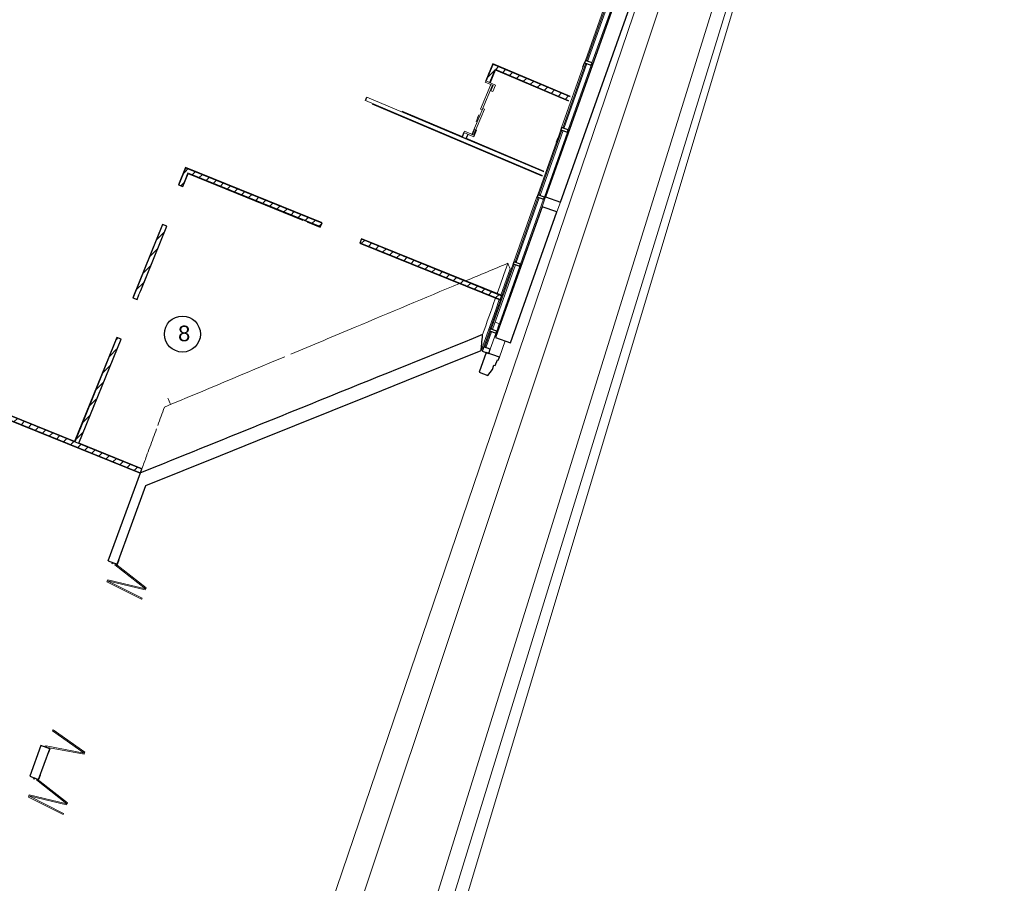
# Model space of a CAD drawing. Header units: inches. Extents: x 424 to 2043, y -237 to 445.
# Tile 59 of 256: x 645 to 666, y -130 to -111. Entities that reach past the tile are written whole.
import ezdxf

# ---------------------------------------------------------------- set-up
doc = ezdxf.new("R2010")
doc.units = ezdxf.units.IN
doc.header["$MEASUREMENT"] = 0
for name, color, linetype, lineweight in [('A-DOOR', 31, 'Continuous', 9), ('A-DOOR-FRAM', 31, 'Continuous', 9), ('A-GENM', 13, 'Continuous', 9), ('A-GLAZ-CURT', 52, 'Continuous', 9), ('A-GLAZ-CWMG', 51, 'Continuous', 9), ('A-WALL', 113, 'Continuous', 9), ('A-WALL-PATT', 111, 'Continuous', 25)]:
    doc.layers.add(name, color=color, linetype=linetype, lineweight=lineweight)
doc.styles.get("Standard").update_dxf_attribs({"font": 'arial.ttf'})
pattern_1 = [(44.95455, (751.64944, -115.18966), (-0.2119637, 0.21230025), []), (134.95455, (751.64944, -115.18966), (-0.21230025, -0.2119637), [])]
pattern_2 = [(359.95455, (751.64944, -115.18966), (0.000119, 0.14999995), []), (89.95455, (751.64944, -115.18966), (-0.14999995, 0.000119), [])]
pattern_3 = [(44.95455, (751.64944, -115.18966), (-0.10598184, 0.10615013), [])]
pattern_4 = [(44.95455, (751.3438, -115.9112), (-0.2119637, 0.21230025), []), (134.95455, (751.3438, -115.9112), (-0.21230025, -0.2119637), [])]
pattern_5 = [(359.95455, (751.3438, -115.91121), (0.000119, 0.14999995), []), (89.95455, (751.3438, -115.91121), (-0.14999995, 0.000119), [])]
pattern_6 = [(44.95455, (751.3438, -115.91121), (-0.10598184, 0.10615013), [])]

# ---------------------------------------------------------------- blocks, each defined once
blk = doc.blocks.new('Generic Models 1 - Generic Models 1-135348-همکف')
at = {"layer": 'A-GENM'}
for p, q in [((-85.546, 23.286), (-100.58, -26.931)), ((-85.868, 22.238), (-100.76, -26.308)), ((-86.509, 20.937), (-100.95, -25.65)), ((-102.106, -21.653), (-90.496, 12.574)), ((-90.161, 12.239), (-101.8, -22.713))]:
    blk.add_line(p, q, dxfattribs=at)
blk = doc.blocks.new('5_Panel_Bi-Fold_Door_Metric_7271 - 2500 x 4300-134297-همکف')
at = {"layer": 'A-DOOR'}
for p, q in [((-2.097, 0.067), (-1.84, 0.857)), ((-1.816, 0.849), (-2.072, 0.06)), ((-1.84, 0.857), (-1.816, 0.849)), ((-1.792, 0.852), (-1.816, 0.849)), ((-1.816, 0.849), (-1.72, 0.025)), ((-1.696, 0.027), (-1.792, 0.852)), ((-1.696, 0.027), (-1.6, 0.852)), ((-1.575, 0.849), (-1.672, 0.025)), ((-1.6, 0.852), (-1.575, 0.849)), ((1.696, 0.031), (1.911, 0.833)), ((1.935, 0.826), (1.72, 0.025)), ((1.911, 0.833), (1.935, 0.826)), ((1.959, 0.83), (1.935, 0.826)), ((1.935, 0.826), (2.072, 0.008)), ((2.097, 0.012), (1.959, 0.83)), ((-2.072, 0.06), (-2.097, 0.067)), ((-1.72, 0.025), (-1.696, 0.027)), ((-1.672, 0.025), (-1.696, 0.027)), ((1.72, 0.025), (1.696, 0.031)), ((2.072, 0.008), (2.097, 0.012))]:
    blk.add_line(p, q, dxfattribs=at)
at = {"layer": 'A-DOOR', "lineweight": 18}
for p, q in [((-2.1, 0.11), (-2.2, 0.11)), ((-2.2, 0.11), (-2.2, 0.1)), ((-2.2, 0.1), (-2.1, 0.1)), ((-2.1, 0.1), (-2.1, 0.11)), ((2.2, 0.11), (2.1, 0.11)), ((2.1, 0.11), (2.1, 0.1)), ((2.1, 0.1), (2.2, 0.1)), ((2.2, 0.1), (2.2, 0.11))]:
    blk.add_line(p, q, dxfattribs=at)
at = {"layer": 'A-DOOR-FRAM'}
for p, q in [((-2.075, 0.015), (-2.1, 0.015)), ((-2.1, 0.015), (-2.1, -0.01)), ((-2.075, -0.01), (-2.075, 0.015)), ((2.1, 0.015), (2.075, 0.015)), ((2.075, 0.015), (2.075, -0.01)), ((2.1, -0.01), (2.1, 0.015)), ((-2.1, -0.01), (-2.075, -0.01)), ((2.075, -0.01), (2.1, -0.01))]:
    blk.add_line(p, q, dxfattribs=at)
blk = doc.blocks.new('Generic Models 2 - Generic Models 2-140614-همکف')
at = {"layer": 'A-GENM'}
for p, q in [((-95.907, -1.665), (-95.929, -1.657)), ((-96.324, -3.484), (-96.201, -3.137))]:
    blk.add_line(p, q, dxfattribs=at)
at = {"layer": 'A-GENM', "lineweight": 25}
for p, q in [((-96.606, -3.384), (-96.757, -3.81)), ((-96.324, -3.484), (-96.606, -3.384)), ((-96.41, -3.667), (-96.365, -3.542)), ((-96.365, -3.542), (-96.346, -3.548)), ((-96.346, -3.548), (-96.324, -3.484)), ((-96.568, -3.877), (-96.473, -3.751)), ((-96.473, -3.751), (-96.439, -3.656)), ((-96.439, -3.656), (-96.41, -3.667)), ((-96.757, -3.81), (-96.568, -3.877))]:
    blk.add_line(p, q, dxfattribs=at)
blk = doc.blocks.new('Generic Models 3 - Generic Models 3-147078-همکف')
at = {"layer": 'A-GENM', "lineweight": 25}
for p, q in [((-86.865, 23.875), (-89.832, 15.496)), ((-86.547, 23.763), (-86.865, 23.875)), ((-89.514, 15.383), (-86.547, 23.763)), ((-89.832, 15.496), (-89.514, 15.383)), ((-89.906, 15.286), (-91.526, 10.711)), ((-91.208, 10.598), (-89.588, 15.174)), ((-89.588, 15.174), (-89.906, 15.286)), ((-91.526, 10.711), (-91.208, 10.598)), ((-91.615, 10.457), (-92.382, 8.293)), ((-92.064, 8.18), (-91.298, 10.344)), ((-91.298, 10.344), (-91.615, 10.457)), ((-92.382, 8.293), (-92.064, 8.18)), ((-92.456, 8.083), (-92.813, 7.075)), ((-92.138, 7.97), (-92.456, 8.083)), ((-92.495, 6.963), (-92.138, 7.97)), ((-92.813, 7.075), (-92.495, 6.963)), ((-93.029, 6.465), (-95.338, -0.057)), ((-95.02, -0.169), (-92.711, 6.353)), ((-92.711, 6.353), (-93.029, 6.465)), ((-95.338, -0.057), (-95.02, -0.169)), ((-95.412, -0.267), (-96.403, -3.066)), ((-96.085, -3.178), (-95.094, -0.379)), ((-95.094, -0.379), (-95.412, -0.267)), ((-96.403, -3.066), (-96.085, -3.178))]:
    blk.add_line(p, q, dxfattribs=at)
at = {"layer": 'A-GENM'}
for p, q in [((-89.906, 15.286), (-89.832, 15.496)), ((-89.514, 15.383), (-89.588, 15.174)), ((-91.615, 10.457), (-91.526, 10.711)), ((-91.208, 10.598), (-91.298, 10.344)), ((-92.456, 8.083), (-92.382, 8.293)), ((-92.064, 8.18), (-92.138, 7.97)), ((-92.941, 6.714), (-92.813, 7.075)), ((-92.495, 6.963), (-92.623, 6.601)), ((-93.009, 6.52), (-92.941, 6.714)), ((-92.941, 6.714), (-92.623, 6.601)), ((-92.623, 6.601), (-92.691, 6.407)), ((-93.029, 6.465), (-93.015, 6.504)), ((-93.015, 6.504), (-92.697, 6.392)), ((-92.691, 6.407), (-93.009, 6.52)), ((-92.697, 6.392), (-92.711, 6.353)), ((-95.412, -0.267), (-95.338, -0.057)), ((-95.02, -0.169), (-95.094, -0.379))]:
    blk.add_line(p, q, dxfattribs=at)
blk = doc.blocks.new('System Panel - Glazed-137444-همکف')
at = {"layer": 'A-GLAZ-CURT', "lineweight": 18}
for p, q in [((0.736, 0.05), (0.374, 0.05)), ((0.374, 0.05), (0.374, 0.025)), ((0.374, 0.025), (0.736, 0.025)), ((0.736, 0.025), (0.736, 0.05))]:
    blk.add_line(p, q, dxfattribs=at)
blk = doc.blocks.new('System Panel - Glazed-137445-همکف')
at = {"layer": 'A-GLAZ-CURT', "lineweight": 18}
for p, q in [((0.736, 0.049), (-0.736, 0.049)), ((-0.736, 0.049), (-0.736, 0.024)), ((-0.736, 0.024), (0.736, 0.024)), ((0.736, 0.024), (0.736, 0.049))]:
    blk.add_line(p, q, dxfattribs=at)
blk = doc.blocks.new('System Panel - Glazed-137446-همکف')
at = {"layer": 'A-GLAZ-CURT', "lineweight": 18}
for p, q in [((0.736, 0.049), (-0.736, 0.049)), ((-0.736, 0.049), (-0.736, 0.024)), ((-0.736, 0.024), (0.736, 0.024)), ((0.736, 0.024), (0.736, 0.049))]:
    blk.add_line(p, q, dxfattribs=at)
blk = doc.blocks.new('Rectangular Mullion - 50 x 150mm-137324-همکف')
at = {"layer": 'A-GLAZ-CWMG'}
for p, q in [((-96.537, -2.927), (-96.658, -3.268)), ((-96.52, -2.878), (-96.521, -2.88)), ((-96.378, -2.928), (-96.379, -2.93)), ((-96.396, -2.977), (-96.517, -3.318))]:
    blk.add_line(p, q, dxfattribs=at)
at = {"layer": 'A-GLAZ-CWMG', "lineweight": 25}
for p, q in [((-96.658, -3.268), (-96.689, -3.355)), ((-96.689, -3.355), (-96.547, -3.405)), ((-96.517, -3.318), (-96.658, -3.268)), ((-96.547, -3.405), (-96.517, -3.318))]:
    blk.add_line(p, q, dxfattribs=at)
blk = doc.blocks.new('Rectangular Mullion - 50 x 150mm-137325-همکف')
at = {"layer": 'A-GLAZ-CWMG'}
for p, q in [((-96.473, -2.747), (-96.52, -2.878)), ((-96.332, -2.797), (-96.378, -2.928))]:
    blk.add_line(p, q, dxfattribs=at)
blk = doc.blocks.new('Rectangular Mullion - 50 x 150mm-137326-همکف')
at = {"layer": 'A-GLAZ-CWMG'}
for p, q in [((-96.465, -2.722), (-96.473, -2.747)), ((-96.323, -2.772), (-96.332, -2.797))]:
    blk.add_line(p, q, dxfattribs=at)
blk = doc.blocks.new('Rectangular Mullion - 50 x 150mm-137348-همکف')
at = {"layer": 'A-GLAZ-CWMG'}
for p, q in [((-96.465, -2.722), (-96.029, -1.492)), ((-95.888, -1.542), (-96.323, -2.772)), ((-96.465, -2.722), (-96.441, -2.73)), ((-96.417, -2.739), (-96.323, -2.772))]:
    blk.add_line(p, q, dxfattribs=at)
blk = doc.blocks.new('Rectangular Mullion - 50 x 150mm-137349-همکف')
at = {"layer": 'A-GLAZ-CWMG'}
for p, q in [((-96.013, -1.445), (-95.522, -0.058)), ((-95.38, -0.108), (-95.871, -1.495))]:
    blk.add_line(p, q, dxfattribs=at)
blk = doc.blocks.new('Rectangular Mullion - 50 x 150mm-V1-همکف')
at = {"layer": 'A-GLAZ-CWMG'}
for p, q in [((-94.872, 1.327), (-95.364, -0.061)), ((-95.073, 1.209), (-95.014, 1.377)), ((-95.505, -0.011), (-95.107, 1.114))]:
    blk.add_line(p, q, dxfattribs=at)
blk = doc.blocks.new('Rectangular Mullion - 50 x 150mm-137379-همکف')
at = {"layer": 'A-GLAZ-CWMG', "lineweight": 25}
for p, q in [((-0.025, 0.075), (0.025, 0.075)), ((-0.025, -0.075), (-0.025, 0.075)), ((0.025, 0.075), (0.025, -0.075)), ((0.025, -0.075), (-0.025, -0.075))]:
    blk.add_line(p, q, dxfattribs=at)
blk = doc.blocks.new('Rectangular Mullion - 50 x 150mm-137391-همکف')
at = {"layer": 'A-GLAZ-CWMG', "lineweight": 25}
for p, q in [((-0.025, 0.075), (0.025, 0.075)), ((-0.025, -0.075), (-0.025, 0.075)), ((0.025, 0.075), (0.025, -0.075)), ((0.025, -0.075), (-0.025, -0.075))]:
    blk.add_line(p, q, dxfattribs=at)
blk = doc.blocks.new('Side_opening_ElevatorLift_Door_with_Call_buttons_9478_0001 - 12000 x 2290 Opening-236782-همکف')
at = {"layer": 'A-DOOR', "lineweight": 18}
for p, q in [((-0.6, 0.18), (-0.6, -0.05)), ((-0.45, 0.18), (-0.6, 0.18)), ((-0.57, -0.05), (-0.57, 0.135)), ((-0.57, 0.135), (-0.45, 0.135)), ((0, 0.122), (-0.57, 0.122)), ((-0.57, 0.122), (-0.57, 0.08)), ((-0.57, 0.08), (0, 0.08)), ((-0.45, 0.135), (-0.45, 0.18)), ((0.57, 0.165), (-0.03, 0.165)), ((-0.03, 0.165), (-0.03, 0.122)), ((-0.03, 0.122), (0.57, 0.122)), ((0, 0.08), (0, 0.122)), ((0.6, 0.18), (0.45, 0.18)), ((0.45, 0.18), (0.45, 0.135)), ((0.45, 0.135), (0.57, 0.135)), ((0.57, 0.122), (0.57, 0.165)), ((0.57, 0.135), (0.57, -0.05)), ((0.6, -0.05), (0.6, 0.18)), ((-0.6, -0.05), (-0.57, -0.05)), ((0.57, -0.05), (0.6, -0.05))]:
    blk.add_line(p, q, dxfattribs=at)
at = {"layer": 'A-DOOR'}
for p, q in [((0.125, 0.1), (0.196, 0.1)), ((0.125, 0.1), (0.196, 0.1)), ((0.285, 0.1), (0.125, 0.1)), ((-0.863, -0.05), (-0.863, -0.053)), ((-0.736, -0.053), (-0.863, -0.053)), ((-0.832, -0.053), (-0.832, -0.056)), ((-0.832, -0.053), (-0.832, -0.056)), ((-0.832, -0.056), (-0.831, -0.056)), ((-0.768, -0.056), (-0.832, -0.056)), ((-0.832, -0.056), (-0.831, -0.056)), ((-0.831, -0.056), (-0.832, -0.056)), ((-0.83, -0.053), (-0.83, -0.055)), ((-0.77, -0.055), (-0.77, -0.053)), ((-0.769, -0.056), (-0.768, -0.056)), ((-0.769, -0.056), (-0.768, -0.056)), ((-0.768, -0.056), (-0.769, -0.056)), ((-0.768, -0.056), (-0.768, -0.053)), ((-0.768, -0.056), (-0.768, -0.053)), ((-0.736, -0.053), (-0.736, -0.05))]:
    blk.add_line(p, q, dxfattribs=at)

msp = doc.modelspace()

# ---------------------------------------------------------------- hatches: boundary and pattern name
at = {"layer": 'A-WALL-PATT', "lineweight": 9}
h = msp.add_hatch(dxfattribs=at)
h.set_pattern_fill('FP_2', color=256, angle=-0.0455, style=0, pattern_type=2)
h.set_pattern_definition(pattern_4)
h.paths.add_polyline_path([(654.533, -113.891), (654.572, -113.798), (654.563, -113.795), (654.524, -113.887)], flags=0)
h.paths.add_polyline_path([(655.04, -112.694), (655.191, -112.337), (655.182, -112.333), (655.031, -112.69)], flags=0)
h = msp.add_hatch(dxfattribs=at)
h.set_pattern_fill('FP_4', color=256, angle=-0.0455, style=0, pattern_type=2)
h.set_pattern_definition(pattern_6)
h.paths.add_polyline_path([(654.607, -113.922), (654.646, -113.83), (654.572, -113.798), (654.533, -113.891), (654.563, -113.903)], flags=0)
h.paths.add_polyline_path([(655.114, -112.725), (655.233, -112.442), (655.16, -112.411), (655.04, -112.694)], flags=0)
h = msp.add_hatch(dxfattribs=at)
h.set_pattern_fill('FP_4', color=256, angle=-0.0455, style=0, pattern_type=2)
h.set_pattern_definition(pattern_6)
h.paths.add_polyline_path([(656.805, -113.108), (656.836, -113.034), (655.191, -112.337), (655.16, -112.411), (656.357, -112.918)], flags=0)
h = msp.add_hatch(dxfattribs=at)
h.set_pattern_fill('FP_2', color=256, angle=-0.0455, style=0, pattern_type=2)
h.set_pattern_definition(pattern_4)
h.paths.add_polyline_path([(656.836, -113.034), (656.84, -113.025), (655.186, -112.324), (655.182, -112.333), (656.563, -112.919)], flags=0)
h = msp.add_hatch(dxfattribs=at)
h.set_pattern_fill('FP_3', color=256, angle=-0.0455, style=0, pattern_type=2)
h.set_pattern_definition(pattern_5)
h.paths.add_polyline_path([(656.801, -113.117), (656.805, -113.108), (655.233, -112.442), (655.229, -112.451), (656.332, -112.918)], flags=0)
h = msp.add_hatch(dxfattribs=at)
h.set_pattern_fill('FP_3', color=256, angle=-0.0455, style=0, pattern_type=2)
h.set_pattern_definition(pattern_5)
h.paths.add_polyline_path([(654.616, -113.926), (654.655, -113.834), (654.646, -113.83), (654.607, -113.922)], flags=0)
h.paths.add_polyline_path([(655.123, -112.729), (655.239, -112.455), (655.229, -112.451), (655.114, -112.725)], flags=0)
h = msp.add_hatch(dxfattribs=at)
h.set_pattern_fill('FP_2', color=256, angle=-0.0455, style=0, pattern_type=2)
h.set_pattern_definition(pattern_1)
h.paths.add_polyline_path([(655.375, -117.292), (655.378, -117.283), (652.377, -116.068), (652.373, -116.077), (654.505, -116.94)], flags=0)
h.paths.add_polyline_path([(651.526, -115.734), (651.53, -115.725), (648.612, -114.543), (648.608, -114.552), (651.426, -115.693)], flags=0)
h = msp.add_hatch(dxfattribs=at)
h.set_pattern_fill('FP_2', color=256, angle=-0.0455, style=0, pattern_type=2)
h.set_pattern_definition(pattern_1)
h.paths.add_polyline_path([(646.249, -120.407), (647.149, -118.182), (647.14, -118.178), (646.239, -120.403)], flags=0)
h.paths.add_polyline_path([(647.492, -117.335), (648.128, -115.765), (648.119, -115.761), (647.483, -117.331)], flags=0)
h.paths.add_polyline_path([(648.471, -114.918), (648.618, -114.556), (648.608, -114.552), (648.462, -114.914)], flags=0)
h = msp.add_hatch(dxfattribs=at)
h.set_pattern_fill('FP_4', color=256, angle=-0.0455, style=0, pattern_type=2)
h.set_pattern_definition(pattern_3)
h.paths.add_polyline_path([(646.323, -120.437), (647.224, -118.212), (647.149, -118.182), (646.249, -120.407)], flags=0)
h.paths.add_polyline_path([(647.567, -117.365), (648.202, -115.795), (648.128, -115.765), (647.492, -117.335)], flags=0)
h.paths.add_polyline_path([(648.546, -114.948), (648.662, -114.66), (648.588, -114.63), (648.471, -114.918)], flags=0)
h = msp.add_hatch(dxfattribs=at)
h.set_pattern_fill('FP_3', color=256, angle=-0.0455, style=0, pattern_type=2)
h.set_pattern_definition(pattern_2)
h.paths.add_polyline_path([(646.332, -120.44), (647.233, -118.216), (647.224, -118.212), (646.323, -120.437)], flags=0)
h.paths.add_polyline_path([(647.576, -117.369), (648.212, -115.799), (648.202, -115.795), (647.567, -117.365)], flags=0)
h.paths.add_polyline_path([(648.555, -114.951), (648.667, -114.673), (648.658, -114.67), (648.546, -114.948)], flags=0)
h = msp.add_hatch(dxfattribs=at)
h.set_pattern_fill('FP_4', color=256, angle=-0.0455, style=0, pattern_type=2)
h.set_pattern_definition(pattern_3)
h.paths.add_polyline_path([(655.345, -117.366), (655.375, -117.292), (652.373, -116.077), (652.343, -116.151), (654.505, -117.026)], flags=0)
h.paths.add_polyline_path([(651.496, -115.808), (651.526, -115.734), (648.618, -114.556), (648.588, -114.63), (651.457, -115.792)], flags=0)
h = msp.add_hatch(dxfattribs=at)
h.set_pattern_fill('FP_3', color=256, angle=-0.0455, style=0, pattern_type=2)
h.set_pattern_definition(pattern_2)
h.paths.add_polyline_path([(655.341, -117.376), (655.345, -117.366), (652.343, -116.151), (652.34, -116.16), (654.505, -117.037)], flags=0)
h.paths.add_polyline_path([(651.493, -115.817), (651.496, -115.808), (648.662, -114.66), (648.658, -114.67), (651.431, -115.792)], flags=0)
h = msp.add_hatch(dxfattribs=at)
h.set_pattern_fill('FP_4', color=256, angle=-0.0455, style=0, pattern_type=2)
h.set_pattern_definition(pattern_3)
h.paths.add_polyline_path([(647.648, -121.071), (647.675, -120.995), (644.845, -119.849), (644.815, -119.923), (645.262, -120.105)], flags=0)
h.paths.add_polyline_path([(640.181, -118.047), (640.211, -117.973), (634.344, -115.597), (634.314, -115.671), (640.177, -118.045)], flags=0)
h = msp.add_hatch(dxfattribs=at)
h.set_pattern_fill('FP_2', color=256, angle=-0.0455, style=0, pattern_type=2)
h.set_pattern_definition(pattern_1)
h.paths.add_polyline_path([(647.675, -120.995), (647.679, -120.986), (644.849, -119.84), (644.845, -119.849), (645.263, -120.018)], flags=0)
h.paths.add_polyline_path([(640.211, -117.973), (640.215, -117.963), (634.339, -115.584), (634.335, -115.593), (640.184, -117.962)], flags=0)
h = msp.add_hatch(dxfattribs=at)
h.set_pattern_fill('FP_3', color=256, angle=-0.0455, style=0, pattern_type=2)
h.set_pattern_definition(pattern_2)
h.paths.add_polyline_path([(647.645, -121.08), (647.648, -121.071), (644.815, -119.923), (644.811, -119.933), (645.262, -120.115)], flags=0)
h.paths.add_polyline_path([(640.177, -118.056), (640.181, -118.047), (634.388, -115.701), (634.385, -115.71), (640.126, -118.035)], flags=0)

# ---------------------------------------------------------------- linework, layer by layer
msp.add_line((652.458, -113.109), (652.492, -113.037))
msp.add_circle((648.544, -118.105), 0.385)
at = {"layer": 'A-WALL', "lineweight": 25}
for p, q in [((655.186, -112.324), (655.031, -112.69)), ((656.84, -113.025), (655.186, -112.324)), ((657.107, -112.396), (657.146, -112.304)), ((655.123, -112.729), (655.239, -112.455)), ((655.239, -112.455), (656.801, -113.117)), ((652.6, -113.18), (656.238, -114.721)), ((654.524, -113.887), (653.246, -113.345)), ((654.563, -113.795), (654.524, -113.887)), ((654.616, -113.926), (654.655, -113.834)), ((656.544, -114), (656.583, -113.908)), ((656.277, -114.629), (654.616, -113.926)), ((648.612, -114.543), (648.462, -114.914)), ((651.53, -115.725), (648.612, -114.543)), ((648.555, -114.951), (648.667, -114.673)), ((648.667, -114.673), (651.122, -115.667)), ((648.462, -114.914), (648.555, -114.951)), ((648.119, -115.761), (647.483, -117.331)), ((647.654, -117.176), (648.212, -115.799)), ((648.212, -115.799), (648.119, -115.761)), ((651.214, -115.705), (651.493, -115.817)), ((651.493, -115.817), (651.53, -115.725)), ((652.377, -116.068), (652.34, -116.16)), ((652.34, -116.16), (655.341, -117.376)), ((655.378, -117.283), (652.377, -116.068)), ((647.576, -117.369), (647.616, -117.269)), ((655.341, -117.376), (655.378, -117.283)), ((647.483, -117.331), (647.576, -117.369)), ((647.14, -118.178), (646.239, -120.403)), ((646.332, -120.44), (647.233, -118.216)), ((647.233, -118.216), (647.14, -118.178)), ((644.811, -119.933), (647.645, -121.08)), ((646.239, -120.403), (644.849, -119.84)), ((647.679, -120.986), (646.332, -120.44)), ((646.959, -122.959), (647.646, -121.077)), ((647.646, -121.077), (647.679, -120.986)), ((647.147, -123.027), (647.762, -121.343)), ((646.959, -122.959), (647.147, -123.027)), ((645.519, -126.904), (645.28, -127.562)), ((645.467, -127.63), (645.707, -126.973)), ((645.707, -126.973), (645.519, -126.904)), ((645.28, -127.562), (645.467, -127.63))]:
    msp.add_line(p, q, dxfattribs=at)
at = {"layer": 'A-WALL'}
for p, q in [((655.04, -112.694), (655.191, -112.337)), ((655.114, -112.725), (655.233, -112.442)), ((655.191, -112.337), (656.836, -113.034)), ((655.233, -112.442), (656.805, -113.108)), ((656.273, -114.639), (652.492, -113.037)), ((656.242, -114.712), (652.458, -113.109)), ((654.524, -113.887), (654.607, -113.922)), ((654.533, -113.891), (654.572, -113.798)), ((654.607, -113.922), (654.646, -113.83)), ((648.471, -114.918), (648.618, -114.556)), ((648.546, -114.948), (648.662, -114.66)), ((648.618, -114.556), (651.526, -115.734)), ((648.662, -114.66), (651.496, -115.808)), ((647.492, -117.335), (648.128, -115.765)), ((647.567, -117.365), (648.202, -115.795)), ((651.214, -115.705), (651.131, -115.671)), ((652.343, -116.151), (655.345, -117.366)), ((652.373, -116.077), (655.375, -117.292)), ((655.555, -116.712), (655.355, -117.274)), ((647.65, -117.185), (647.616, -117.269)), ((646.249, -120.407), (647.149, -118.182)), ((646.323, -120.437), (647.224, -118.212)), ((644.815, -119.923), (647.648, -121.071)), ((644.845, -119.849), (647.675, -120.995)), ((646.249, -120.407), (646.332, -120.44))]:
    msp.add_line(p, q, dxfattribs=at)
at = {"layer": 'A-WALL', "flags": 128}
for points in [[(655.504, -116.591), (655.521, -116.631), (655.538, -116.672), (655.555, -116.712)], [(655.322, -117.368), (655.245, -117.586), (654.934, -118.459)]]:
    msp.add_lwpolyline(points, dxfattribs=at)
at = {"layer": 'A-WALL', "lineweight": 25, "flags": 128}
msp.add_lwpolyline([(647.762, -121.343), (648.559, -121.022), (649.356, -120.702), (650.153, -120.382), (650.95, -120.061), (651.747, -119.741), (652.544, -119.42), (653.34, -119.1), (654.137, -118.78), (654.934, -118.459)], dxfattribs=at)
at = {"layer": 'A-WALL'}
for points in [[(655.504, -116.591), (655.203, -116.717), (654.902, -116.843), (654.602, -116.969)], [(655.274, -117.241), (655.35, -117.024), (655.427, -116.807), (655.504, -116.591)], [(650.734, -118.589), (649.876, -118.949), (649.018, -119.308), (648.16, -119.668)], [(648.016, -120.061), (648.064, -119.93), (648.112, -119.799), (648.16, -119.668)], [(647.99, -120.134), (647.967, -120.198), (647.943, -120.261), (647.92, -120.325)]]:
    msp.add_open_spline(points, degree=3, dxfattribs=at)
for points, knots in [([(654.471, -117.023), (653.727, -117.335), (652.525, -117.839), (651.322, -118.343), (650.863, -118.535)], [0.140628, 0.140628, 0.140628, 0.140628, 0.4444444, 0.6318945, 0.6318945, 0.6318945, 0.6318945]), ([(654.964, -118.118), (655.054, -117.864), (655.146, -117.603), (655.238, -117.342), (655.24, -117.335)], [0, 0, 0, 0, 0.5, 0.5127479, 0.5127479, 0.5127479, 0.5127479]), ([(648.23, -119.474), (648.25, -119.519), (648.27, -119.565), (648.29, -119.611), (648.291, -119.613)], [0, 0, 0, 0, 0.5, 0.5229008, 0.5229008, 0.5229008, 0.5229008]), ([(647.679, -120.986), (647.711, -120.897), (647.791, -120.677), (647.872, -120.458), (647.919, -120.327)], [0.87458036, 0.87458036, 0.87458036, 0.87458036, 0.9, 0.9373462, 0.9373462, 0.9373462, 0.9373462])]:
    msp.add_open_spline(points, degree=3, knots=knots, dxfattribs=at)
at = {"layer": 'A-WALL', "lineweight": 25}
for points, knots in [([(654.964, -118.118), (653.879, -118.557), (651.44, -119.543), (649.001, -120.529), (647.646, -121.077)], [0, 0, 0, 0, 0.444444, 1, 1, 1, 1]), ([(654.934, -118.459), (654.938, -118.414), (654.948, -118.3), (654.958, -118.187), (654.964, -118.118)], [0, 0, 0, 0, 0.4, 1, 1, 1, 1])]:
    msp.add_open_spline(points, degree=3, knots=knots, dxfattribs=at)

# ---------------------------------------------------------------- block references
at = {"layer": 'A-DOOR'}
for name, p, rotation in [('Side_opening_ElevatorLift_Door_with_Call_buttons_9478_0001 - 12000 x 2290 Opening-236782-همکف', (654.843, -113.262), 247.0427073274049), ('5_Panel_Bi-Fold_Door_Metric_7271 - 2500 x 4300-134297-همکف', (646.333, -124.966), 249.9545470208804), ('5_Panel_Bi-Fold_Door_Metric_7271 - 2500 x 4300-134297-همکف', (644.654, -129.569), 249.9545470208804)]:
    msp.add_blockref(name, p, dxfattribs=dict(at, rotation=rotation))
at = {"layer": 'A-GENM', "rotation": 359.9545470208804}
for name in ['Generic Models 1 - Generic Models 1-135348-همکف', 'Generic Models 2 - Generic Models 2-140614-همکف', 'Generic Models 3 - Generic Models 3-147078-همکف']:
    msp.add_blockref(name, (751.649, -115.19), dxfattribs=at)
at = {"layer": 'A-GLAZ-CURT', "rotation": 70.45962233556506}
for name, p in [('System Panel - Glazed-137446-همکف', (657.479, -111.588)), ('System Panel - Glazed-137446-همکف', (656.97, -113.022)), ('System Panel - Glazed-137446-همکف', (656.461, -114.456)), ('System Panel - Glazed-137446-همکف', (655.952, -115.89)), ('System Panel - Glazed-137445-همکف', (655.443, -117.324)), ('System Panel - Glazed-137444-همکف', (654.934, -118.758))]:
    msp.add_blockref(name, p, dxfattribs=at)
at = {"layer": 'A-GLAZ-CWMG', "rotation": 359.9545470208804}
for name, p in [('Rectangular Mullion - 50 x 150mm-137349-همکف', (753.176, -110.887)), ('Rectangular Mullion - 50 x 150mm-137349-همکف', (752.667, -112.321)), ('Rectangular Mullion - 50 x 150mm-V1-همکف', (751.649, -115.19)), ('Rectangular Mullion - 50 x 150mm-137349-همکف', (751.649, -115.19)), ('Rectangular Mullion - 50 x 150mm-137348-همکف', (751.649, -115.19)), ('Rectangular Mullion - 50 x 150mm-137325-همکف', (751.649, -115.19)), ('Rectangular Mullion - 50 x 150mm-137326-همکف', (751.649, -115.19)), ('Rectangular Mullion - 50 x 150mm-137324-همکف', (751.649, -115.19))]:
    msp.add_blockref(name, p, dxfattribs=at)
at = {"layer": 'A-GLAZ-CWMG', "extrusion": (0, 0, -1), "rotation": 109.5403776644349}
for name, p in [('Rectangular Mullion - 50 x 150mm-137391-همکف', (-657.225, -112.305)), ('Rectangular Mullion - 50 x 150mm-137391-همکف', (-656.716, -113.739)), ('Rectangular Mullion - 50 x 150mm-137391-همکف', (-656.207, -115.173)), ('Rectangular Mullion - 50 x 150mm-137391-همکف', (-655.698, -116.607)), ('Rectangular Mullion - 50 x 150mm-137379-همکف', (-655.189, -118.041))]:
    msp.add_blockref(name, p, dxfattribs=at)

# ---------------------------------------------------------------- texts
at = {"insert": (648.453, -117.925), "char_height": 0.334, "attachment_point": 1, "rotation": 359.9545}
msp.add_mtext_dynamic_manual_height_columns('8', width=12.83273, gutter_width=1.669, heights=[0], dxfattribs=at)

doc.saveas('drawing.dxf')
